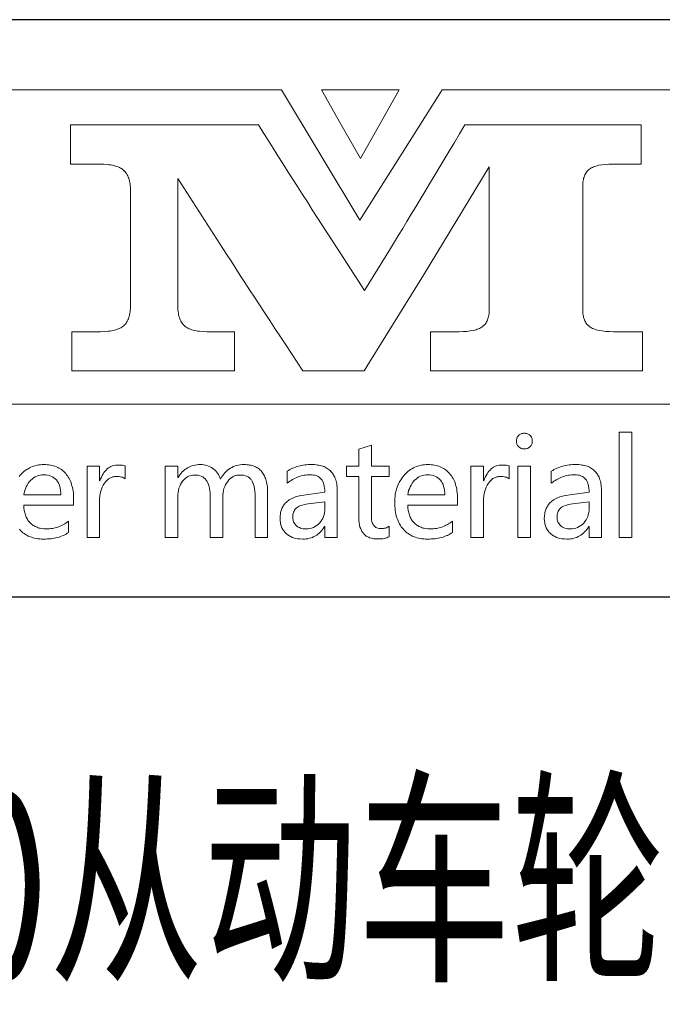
# Model space of a CAD drawing. Header units: millimetres. Extents: x -25 to 1025, y -25 to 718.
# Tile 5 of 8: x 902 to 944, y 49 to 112. Entities that reach past the tile are written whole.
import ezdxf
from ezdxf.enums import TextEntityAlignment as Align

# ---------------------------------------------------------------- set-up
doc = ezdxf.new("R2010")
doc.units = ezdxf.units.MM
doc.header["$LTSCALE"] = 25
for name, color, linetype in [('1轮廓实线层', 7, 'Continuous'), ('6文字层', 3, 'Continuous'), ('图层 1', 7, 'Continuous'), ('图框层', 7, 'Continuous')]:
    doc.layers.add(name, color=color, linetype=linetype)
doc.styles.add('PC_TEXTSTYLE', font='isocp.shx', dxfattribs={"width": 0.8, "bigfont": 'hzfs.shx'})

# ---------------------------------------------------------------- blocks, each defined once
blk = doc.blocks.new('PC_TITLE_BLOCK')
for p, q in [((-32.772, 42.051), (-32.772, 42.06)), ((-36.402, 41.069), (-36.402, 41.079)), ((-36.402, 41.069), (-36.393, 41.069)), ((-32.152, 41.069), (-32.145, 41.069))]:
    blk.add_line(p, q)
at = {"layer": '1轮廓实线层'}
for p, q in [((0, 45), (-180, 45)), ((-60, 30), (0, 30))]:
    blk.add_line(p, q, dxfattribs=at)
at = {"layer": '图层 1', "lineweight": 0}
for p, q in [((-49.444, 43.174), (-32.306, 43.174)), ((-32.306, 43.174), (-30.267, 39.792)), ((-30.257, 43.174), (-31.271, 43.174)), ((-31.271, 43.174), (-30.764, 42.281)), ((-30.267, 39.792), (-28.128, 43.174)), ((-29.245, 43.174), (-30.257, 43.174)), ((-29.75, 42.281), (-29.245, 43.174)), ((-28.128, 43.174), (-9.094, 43.174)), ((-37.79, 41.246), (-37.79, 42.263)), ((-37.79, 42.263), (-35.352, 42.263)), ((-35.352, 42.263), (-32.908, 42.263)), ((-32.908, 42.263), (-32.781, 42.065)), ((-30.764, 42.281), (-30.257, 41.389)), ((-30.257, 41.389), (-29.75, 42.281)), ((-27.677, 42.033), (-27.54, 42.263)), ((-27.54, 42.263), (-25.248, 42.263)), ((-25.248, 42.263), (-22.956, 42.263)), ((-22.956, 42.263), (-22.956, 41.246)), ((-32.781, 42.065), (-32.654, 41.864)), ((-27.814, 41.806), (-27.677, 42.033)), ((-32.654, 41.864), (-32.527, 41.664)), ((-27.946, 41.582), (-27.814, 41.806)), ((-32.527, 41.664), (-32.401, 41.463)), ((-28.078, 41.363), (-27.946, 41.582)), ((-37.034, 41.246), (-37.79, 41.246)), ((-36.929, 41.244), (-37.034, 41.246)), ((-36.831, 41.236), (-36.929, 41.244)), ((-36.784, 41.231), (-36.831, 41.236)), ((-36.741, 41.225), (-36.784, 41.231)), ((-36.699, 41.217), (-36.741, 41.225)), ((-36.659, 41.207), (-36.699, 41.217)), ((-32.401, 41.463), (-32.274, 41.262)), ((-32.274, 41.262), (-32.147, 41.062)), ((-30.257, 41.389), (-30.257, 41.389)), ((-28.208, 41.146), (-28.078, 41.363)), ((-24.063, 41.215), (-24.099, 41.204)), ((-23.983, 41.228), (-24.063, 41.215)), ((-23.893, 41.239), (-23.983, 41.228)), ((-23.799, 41.244), (-23.893, 41.239)), ((-23.695, 41.246), (-23.799, 41.244)), ((-22.956, 41.246), (-23.695, 41.246)), ((-36.62, 41.196), (-36.659, 41.207)), ((-36.586, 41.186), (-36.62, 41.196)), ((-36.551, 41.173), (-36.586, 41.186)), ((-36.52, 41.159), (-36.551, 41.173)), ((-36.49, 41.143), (-36.52, 41.159)), ((-36.461, 41.128), (-36.49, 41.143)), ((-36.438, 41.109), (-36.461, 41.128)), ((-36.414, 41.091), (-36.438, 41.109)), ((-36.393, 41.07), (-36.414, 41.091)), ((-36.372, 41.048), (-36.393, 41.07)), ((-36.353, 41.022), (-36.372, 41.048)), ((-36.335, 40.998), (-36.353, 41.022)), ((-36.319, 40.969), (-36.335, 40.998)), ((-36.303, 40.94), (-36.319, 40.969)), ((-32.147, 41.062), (-32.018, 40.861)), ((-26.909, 41.178), (-28.617, 38.358)), ((-28.335, 40.935), (-28.208, 41.146)), ((-26.909, 37.394), (-26.906, 41.178)), ((-26.906, 41.178), (-26.909, 41.178)), ((-24.421, 40.964), (-24.435, 40.938)), ((-24.408, 40.99), (-24.421, 40.964)), ((-24.395, 41.014), (-24.408, 40.99)), ((-24.379, 41.038), (-24.395, 41.014)), ((-24.361, 41.059), (-24.379, 41.038)), ((-24.342, 41.08), (-24.361, 41.059)), ((-24.324, 41.099), (-24.342, 41.08)), ((-24.303, 41.114), (-24.324, 41.099)), ((-24.279, 41.133), (-24.303, 41.114)), ((-24.255, 41.146), (-24.279, 41.133)), ((-24.226, 41.159), (-24.255, 41.146)), ((-24.197, 41.173), (-24.226, 41.159)), ((-24.168, 41.186), (-24.197, 41.173)), ((-24.134, 41.196), (-24.168, 41.186)), ((-24.099, 41.204), (-24.134, 41.196)), ((-36.29, 40.908), (-36.303, 40.94)), ((-36.277, 40.877), (-36.29, 40.908)), ((-36.266, 40.842), (-36.277, 40.877)), ((-36.258, 40.806), (-36.266, 40.842)), ((-36.25, 40.766), (-36.258, 40.806)), ((-36.245, 40.726), (-36.25, 40.766)), ((-36.24, 40.687), (-36.245, 40.726)), ((-35.001, 40.869), (-35.004, 40.869)), ((-35.004, 40.869), (-35.004, 37.587)), ((-33.832, 39.055), (-35.001, 40.869)), ((-32.018, 40.861), (-31.891, 40.66)), ((-28.58, 40.526), (-28.459, 40.729)), ((-28.459, 40.729), (-28.335, 40.935)), ((-24.474, 40.742), (-24.477, 40.705)), ((-24.477, 40.705), (-24.477, 40.666)), ((-24.472, 40.779), (-24.474, 40.742)), ((-24.466, 40.813), (-24.472, 40.779)), ((-24.461, 40.848), (-24.466, 40.813)), ((-24.453, 40.879), (-24.461, 40.848)), ((-24.443, 40.908), (-24.453, 40.879)), ((-24.435, 40.938), (-24.443, 40.908)), ((-36.234, 40.642), (-36.24, 40.687)), ((-36.234, 40.597), (-36.234, 40.642)), ((-36.232, 40.549), (-36.234, 40.597)), ((-36.232, 37.587), (-36.232, 40.549)), ((-31.891, 40.66), (-31.764, 40.46)), ((-31.764, 40.46), (-31.635, 40.262)), ((-28.699, 40.328), (-28.58, 40.526)), ((-24.477, 40.666), (-24.477, 37.471)), ((-31.635, 40.262), (-31.508, 40.061)), ((-28.818, 40.132), (-28.699, 40.328)), ((-31.508, 40.061), (-31.379, 39.86)), ((-29.045, 39.757), (-28.934, 39.942)), ((-28.934, 39.942), (-28.818, 40.132)), ((-31.379, 39.86), (-31.252, 39.662)), ((-29.156, 39.575), (-29.045, 39.757)), ((-31.252, 39.662), (-31.123, 39.462)), ((-31.123, 39.462), (-30.993, 39.264)), ((-29.264, 39.396), (-29.156, 39.575)), ((-30.993, 39.264), (-30.864, 39.063)), ((-29.475, 39.055), (-29.372, 39.224)), ((-29.372, 39.224), (-29.264, 39.396)), ((-33.721, 38.883), (-33.832, 39.055)), ((-30.864, 39.063), (-30.146, 37.957)), ((-30.151, 37.957), (-29.475, 39.055)), ((-33.61, 38.712), (-33.721, 38.883)), ((-33.494, 38.535), (-33.61, 38.712)), ((-33.378, 38.353), (-33.494, 38.535)), ((-33.256, 38.168), (-33.378, 38.353)), ((-33.135, 37.978), (-33.256, 38.168)), ((-28.617, 38.358), (-30.016, 36.1)), ((-33.008, 37.785), (-33.135, 37.978)), ((-30.146, 37.957), (-30.151, 37.957)), ((-32.878, 37.59), (-33.008, 37.785)), ((-36.25, 37.368), (-36.245, 37.41)), ((-36.245, 37.41), (-36.24, 37.45)), ((-36.24, 37.45), (-36.234, 37.494)), ((-36.234, 37.539), (-36.232, 37.587)), ((-36.234, 37.494), (-36.234, 37.539)), ((-35.004, 37.587), (-35.004, 37.539)), ((-35.004, 37.587), (-35.004, 37.587)), ((-35.004, 37.539), (-35.001, 37.494)), ((-35.001, 37.494), (-34.999, 37.452)), ((-34.999, 37.452), (-34.993, 37.41)), ((-34.993, 37.41), (-34.988, 37.37)), ((-34.988, 37.37), (-34.98, 37.331)), ((-32.746, 37.389), (-32.878, 37.59)), ((-32.614, 37.183), (-32.746, 37.389)), ((-26.911, 37.357), (-26.909, 37.394)), ((-24.477, 37.471), (-24.477, 37.431)), ((-24.477, 37.431), (-24.474, 37.394)), ((-24.474, 37.394), (-24.472, 37.357)), ((-36.348, 37.112), (-36.332, 37.138)), ((-36.332, 37.138), (-36.316, 37.167)), ((-36.316, 37.167), (-36.3, 37.196)), ((-36.3, 37.196), (-36.287, 37.228)), ((-36.287, 37.228), (-36.277, 37.26)), ((-36.277, 37.26), (-36.266, 37.294)), ((-36.266, 37.294), (-36.258, 37.331)), ((-36.258, 37.331), (-36.25, 37.368)), ((-34.98, 37.331), (-34.972, 37.294)), ((-34.972, 37.294), (-34.962, 37.26)), ((-34.962, 37.26), (-34.949, 37.228)), ((-34.949, 37.228), (-34.938, 37.196)), ((-34.938, 37.196), (-34.922, 37.167)), ((-34.922, 37.167), (-34.906, 37.138)), ((-34.906, 37.138), (-34.89, 37.112)), ((-32.477, 36.974), (-32.614, 37.183)), ((-27.006, 37.098), (-26.991, 37.12)), ((-26.991, 37.12), (-26.975, 37.146)), ((-26.975, 37.146), (-26.962, 37.172)), ((-26.962, 37.172), (-26.951, 37.199)), ((-26.951, 37.199), (-26.94, 37.228)), ((-26.94, 37.228), (-26.933, 37.257)), ((-26.933, 37.257), (-26.925, 37.289)), ((-26.925, 37.289), (-26.917, 37.323)), ((-26.917, 37.323), (-26.911, 37.357)), ((-24.472, 37.357), (-24.466, 37.323)), ((-24.466, 37.323), (-24.461, 37.289)), ((-24.461, 37.289), (-24.453, 37.257)), ((-24.453, 37.257), (-24.443, 37.228)), ((-24.443, 37.228), (-24.432, 37.199)), ((-24.432, 37.199), (-24.421, 37.172)), ((-24.421, 37.172), (-24.408, 37.146)), ((-24.408, 37.146), (-24.393, 37.122)), ((-24.393, 37.122), (-24.377, 37.098)), ((-37.755, 35.871), (-37.755, 36.89)), ((-37.755, 36.89), (-37.016, 36.89)), ((-37.016, 36.89), (-36.91, 36.893)), ((-36.91, 36.893), (-36.815, 36.9)), ((-36.815, 36.9), (-36.77, 36.906)), ((-36.77, 36.906), (-36.728, 36.911)), ((-36.728, 36.911), (-36.686, 36.919)), ((-36.686, 36.919), (-36.649, 36.929)), ((-36.649, 36.929), (-36.612, 36.94)), ((-36.612, 36.94), (-36.575, 36.951)), ((-36.575, 36.951), (-36.543, 36.964)), ((-36.543, 36.964), (-36.512, 36.977)), ((-36.512, 36.977), (-36.483, 36.993)), ((-36.483, 36.993), (-36.456, 37.009)), ((-36.456, 37.009), (-36.432, 37.027)), ((-36.432, 37.027), (-36.409, 37.046)), ((-36.409, 37.046), (-36.388, 37.067)), ((-36.388, 37.067), (-36.366, 37.088)), ((-36.366, 37.088), (-36.348, 37.112)), ((-34.89, 37.112), (-34.872, 37.088)), ((-34.872, 37.088), (-34.853, 37.067)), ((-34.853, 37.067), (-34.832, 37.046)), ((-34.832, 37.046), (-34.811, 37.027)), ((-34.811, 37.027), (-34.787, 37.009)), ((-34.787, 37.009), (-34.761, 36.993)), ((-34.761, 36.993), (-34.732, 36.977)), ((-34.732, 36.977), (-34.703, 36.964)), ((-34.703, 36.964), (-34.671, 36.951)), ((-34.671, 36.951), (-34.637, 36.94)), ((-34.637, 36.94), (-34.6, 36.929)), ((-34.6, 36.929), (-34.563, 36.919)), ((-34.563, 36.919), (-34.523, 36.911)), ((-34.523, 36.911), (-34.481, 36.906)), ((-34.481, 36.906), (-34.439, 36.9)), ((-34.439, 36.9), (-34.344, 36.893)), ((-34.344, 36.893), (-34.244, 36.89)), ((-34.244, 36.89), (-33.528, 36.89)), ((-33.528, 36.89), (-33.528, 35.871)), ((-32.337, 36.76), (-32.477, 36.974)), ((-28.43, 35.871), (-28.43, 36.89)), ((-28.43, 36.89), (-27.688, 36.89)), ((-27.688, 36.89), (-27.585, 36.893)), ((-27.585, 36.893), (-27.49, 36.898)), ((-27.49, 36.898), (-27.402, 36.908)), ((-27.402, 36.908), (-27.321, 36.922)), ((-27.321, 36.922), (-27.284, 36.929)), ((-27.284, 36.929), (-27.249, 36.94)), ((-27.249, 36.94), (-27.218, 36.951)), ((-27.218, 36.951), (-27.186, 36.964)), ((-27.186, 36.964), (-27.157, 36.974)), ((-27.157, 36.974), (-27.131, 36.99)), ((-27.131, 36.99), (-27.104, 37.003)), ((-27.104, 37.003), (-27.083, 37.019)), ((-27.083, 37.019), (-27.062, 37.038)), ((-27.062, 37.038), (-27.041, 37.056)), ((-27.041, 37.056), (-27.022, 37.077)), ((-27.022, 37.077), (-27.006, 37.098)), ((-24.377, 37.098), (-24.358, 37.077)), ((-24.358, 37.077), (-24.34, 37.056)), ((-24.34, 37.056), (-24.319, 37.038)), ((-24.319, 37.038), (-24.297, 37.019)), ((-24.297, 37.019), (-24.274, 37.003)), ((-24.274, 37.003), (-24.247, 36.99)), ((-24.247, 36.99), (-24.221, 36.974)), ((-24.221, 36.974), (-24.192, 36.964)), ((-24.192, 36.964), (-24.16, 36.951)), ((-24.16, 36.951), (-24.126, 36.94)), ((-24.126, 36.94), (-24.089, 36.929)), ((-24.089, 36.929), (-24.052, 36.922)), ((-24.052, 36.922), (-23.97, 36.908)), ((-23.97, 36.908), (-23.88, 36.898)), ((-23.88, 36.898), (-23.782, 36.893)), ((-23.782, 36.893), (-23.677, 36.89)), ((-23.677, 36.89), (-22.922, 36.89)), ((-22.922, 36.89), (-22.922, 35.871)), ((-32.195, 36.544), (-32.337, 36.76)), ((-32.049, 36.325), (-32.195, 36.544)), ((-31.902, 36.1), (-32.049, 36.325)), ((-31.751, 35.871), (-31.902, 36.1)), ((-30.016, 36.1), (-30.159, 35.871)), ((-35.64, 35.871), (-37.755, 35.871)), ((-33.528, 35.871), (-35.64, 35.871)), ((-30.956, 35.871), (-31.751, 35.871)), ((-30.159, 35.871), (-30.956, 35.871)), ((-25.673, 35.871), (-28.43, 35.871)), ((-22.922, 35.871), (-25.673, 35.871)), ((-9.094, 35.002), (-49.444, 35.002))]:
    blk.add_line(p, q, dxfattribs=at)
for points in [[(-26.201, 34.046), (-26.201, 34.067), (-26.198, 34.086), (-26.193, 34.107), (-26.188, 34.125), (-26.18, 34.144), (-26.17, 34.16), (-26.156, 34.176), (-26.143, 34.191), (-26.127, 34.205), (-26.111, 34.218), (-26.096, 34.228), (-26.077, 34.236), (-26.059, 34.242), (-26.038, 34.247), (-26.016, 34.25), (-25.995, 34.25), (-25.974, 34.25), (-25.953, 34.247), (-25.934, 34.242), (-25.913, 34.236), (-25.897, 34.228), (-25.879, 34.218), (-25.863, 34.205), (-25.847, 34.191), (-25.831, 34.178), (-25.821, 34.16), (-25.81, 34.144), (-25.8, 34.125), (-25.795, 34.107), (-25.789, 34.089), (-25.787, 34.067), (-25.787, 34.046), (-25.787, 34.023), (-25.789, 34.004), (-25.795, 33.983), (-25.8, 33.964), (-25.81, 33.948), (-25.821, 33.93), (-25.831, 33.914), (-25.847, 33.901), (-25.863, 33.885), (-25.879, 33.875), (-25.897, 33.864), (-25.913, 33.856), (-25.934, 33.851), (-25.953, 33.846), (-25.974, 33.843), (-25.995, 33.843), (-26.019, 33.843), (-26.04, 33.846), (-26.059, 33.851), (-26.077, 33.856), (-26.096, 33.864), (-26.111, 33.875), (-26.127, 33.885), (-26.143, 33.901), (-26.156, 33.914), (-26.17, 33.93), (-26.18, 33.948), (-26.188, 33.964), (-26.193, 33.983), (-26.198, 34.004), (-26.201, 34.023), (-26.201, 34.046), (-26.201, 34.046)], [(-23.532, 31.541), (-23.532, 34.281), (-23.204, 34.281), (-23.204, 31.541), (-23.532, 31.541), (-23.532, 31.541)], [(-29.512, 31.559), (-29.541, 31.546), (-29.57, 31.533), (-29.602, 31.525), (-29.639, 31.517), (-29.676, 31.509), (-29.715, 31.503), (-29.758, 31.501), (-29.8, 31.501), (-29.861, 31.503), (-29.919, 31.509), (-29.969, 31.52), (-30.019, 31.535), (-30.04, 31.546), (-30.064, 31.554), (-30.085, 31.567), (-30.103, 31.578), (-30.122, 31.591), (-30.14, 31.607), (-30.159, 31.622), (-30.175, 31.638), (-30.188, 31.657), (-30.204, 31.675), (-30.217, 31.696), (-30.228, 31.718), (-30.249, 31.762), (-30.267, 31.81), (-30.28, 31.865), (-30.291, 31.923), (-30.296, 31.984), (-30.299, 32.053), (-30.299, 33.122), (-30.616, 33.122), (-30.616, 33.391), (-30.299, 33.391), (-30.299, 33.838), (-29.971, 33.941), (-29.971, 33.391), (-29.512, 33.391), (-29.512, 33.122), (-29.971, 33.122), (-29.971, 32.111), (-29.971, 32.066), (-29.969, 32.026), (-29.964, 31.987), (-29.956, 31.952), (-29.948, 31.923), (-29.937, 31.894), (-29.924, 31.871), (-29.911, 31.85), (-29.892, 31.831), (-29.874, 31.815), (-29.853, 31.802), (-29.829, 31.789), (-29.8, 31.781), (-29.771, 31.776), (-29.739, 31.77), (-29.705, 31.77), (-29.678, 31.77), (-29.652, 31.773), (-29.626, 31.778), (-29.602, 31.786), (-29.578, 31.794), (-29.554, 31.805), (-29.533, 31.818), (-29.512, 31.831), (-29.512, 31.559), (-29.512, 31.559)], [(-37.713, 32.383), (-39.007, 32.383), (-39.004, 32.312), (-38.994, 32.243), (-38.988, 32.211), (-38.98, 32.18), (-38.972, 32.151), (-38.962, 32.121), (-38.951, 32.092), (-38.941, 32.066), (-38.928, 32.04), (-38.912, 32.013), (-38.898, 31.989), (-38.883, 31.968), (-38.864, 31.944), (-38.846, 31.926), (-38.825, 31.905), (-38.803, 31.886), (-38.782, 31.871), (-38.761, 31.855), (-38.737, 31.839), (-38.711, 31.826), (-38.687, 31.815), (-38.661, 31.805), (-38.632, 31.794), (-38.605, 31.786), (-38.576, 31.781), (-38.545, 31.773), (-38.481, 31.768), (-38.415, 31.765), (-38.376, 31.765), (-38.339, 31.768), (-38.299, 31.77), (-38.262, 31.776), (-38.225, 31.784), (-38.188, 31.791), (-38.154, 31.802), (-38.117, 31.812), (-38.083, 31.826), (-38.046, 31.842), (-38.011, 31.857), (-37.977, 31.876), (-37.943, 31.894), (-37.911, 31.916), (-37.877, 31.939), (-37.845, 31.963), (-37.845, 31.67), (-37.877, 31.649), (-37.908, 31.63), (-37.943, 31.612), (-37.977, 31.593), (-38.011, 31.58), (-38.051, 31.564), (-38.088, 31.551), (-38.127, 31.541), (-38.17, 31.53), (-38.212, 31.522), (-38.254, 31.514), (-38.299, 31.509), (-38.347, 31.503), (-38.394, 31.501), (-38.442, 31.498), (-38.492, 31.498), (-38.542, 31.498), (-38.59, 31.501), (-38.637, 31.506), (-38.682, 31.514), (-38.727, 31.522), (-38.769, 31.533), (-38.809, 31.546), (-38.848, 31.562), (-38.888, 31.578), (-38.925, 31.596), (-38.962, 31.617), (-38.996, 31.641), (-39.028, 31.665), (-39.06, 31.691), (-39.091, 31.72), (-39.118, 31.752)], [(-39.128, 33.125), (-39.097, 33.159), (-39.065, 33.193), (-39.033, 33.225), (-39.001, 33.254), (-38.967, 33.281), (-38.93, 33.304), (-38.896, 33.328), (-38.859, 33.349), (-38.819, 33.368), (-38.782, 33.384), (-38.743, 33.397), (-38.7, 33.407), (-38.658, 33.418), (-38.616, 33.426), (-38.574, 33.431), (-38.529, 33.434), (-38.484, 33.436), (-38.439, 33.434), (-38.394, 33.431), (-38.352, 33.426), (-38.312, 33.42), (-38.273, 33.413), (-38.233, 33.402), (-38.196, 33.391), (-38.159, 33.378), (-38.125, 33.362), (-38.091, 33.344), (-38.059, 33.325), (-38.027, 33.304), (-37.998, 33.281), (-37.969, 33.257), (-37.943, 33.23), (-37.916, 33.201), (-37.892, 33.172), (-37.869, 33.141), (-37.848, 33.109), (-37.826, 33.075), (-37.808, 33.038), (-37.792, 33.001), (-37.776, 32.961), (-37.763, 32.921), (-37.753, 32.879), (-37.742, 32.837), (-37.731, 32.792), (-37.726, 32.747), (-37.718, 32.7), (-37.716, 32.652), (-37.713, 32.599), (-37.713, 32.549), (-37.713, 32.383), (-37.713, 32.383)], [(-36.372, 33.067), (-36.393, 33.08), (-36.417, 33.093), (-36.44, 33.104), (-36.469, 33.112), (-36.498, 33.117), (-36.527, 33.122), (-36.562, 33.125), (-36.596, 33.125), (-36.62, 33.125), (-36.644, 33.122), (-36.665, 33.119), (-36.689, 33.114), (-36.71, 33.109), (-36.731, 33.101), (-36.752, 33.09), (-36.77, 33.082), (-36.789, 33.069), (-36.81, 33.056), (-36.828, 33.04), (-36.844, 33.024), (-36.879, 32.99), (-36.91, 32.948), (-36.939, 32.9), (-36.966, 32.85), (-36.987, 32.797), (-37.005, 32.742), (-37.019, 32.681), (-37.026, 32.618), (-37.034, 32.549), (-37.034, 32.478), (-37.034, 31.541), (-37.362, 31.541), (-37.362, 33.391), (-37.034, 33.391), (-37.034, 33.016), (-37.029, 33.016), (-37.011, 33.064), (-36.99, 33.112), (-36.968, 33.154), (-36.945, 33.193), (-36.921, 33.23), (-36.894, 33.265), (-36.865, 33.294), (-36.836, 33.323), (-36.805, 33.347), (-36.773, 33.368), (-36.739, 33.384), (-36.702, 33.399), (-36.665, 33.41), (-36.625, 33.418), (-36.586, 33.423), (-36.543, 33.423), (-36.49, 33.423), (-36.443, 33.418), (-36.403, 33.41), (-36.372, 33.399), (-36.372, 33.067), (-36.372, 33.067)], [(-32.667, 31.541), (-32.995, 31.541), (-32.995, 32.605), (-32.995, 32.676), (-33, 32.745), (-33.008, 32.805), (-33.018, 32.863), (-33.032, 32.914), (-33.048, 32.958), (-33.066, 33.001), (-33.09, 33.035), (-33.1, 33.051), (-33.114, 33.064), (-33.127, 33.08), (-33.143, 33.09), (-33.177, 33.114), (-33.211, 33.133), (-33.253, 33.146), (-33.296, 33.156), (-33.346, 33.162), (-33.396, 33.164), (-33.42, 33.164), (-33.441, 33.162), (-33.462, 33.159), (-33.483, 33.154), (-33.504, 33.148), (-33.525, 33.141), (-33.544, 33.133), (-33.565, 33.122), (-33.602, 33.098), (-33.639, 33.069), (-33.673, 33.035), (-33.705, 32.995), (-33.737, 32.953), (-33.763, 32.908), (-33.784, 32.861), (-33.803, 32.811), (-33.816, 32.76), (-33.826, 32.708), (-33.832, 32.652), (-33.834, 32.597), (-33.834, 31.541), (-34.162, 31.541), (-34.162, 32.636), (-34.164, 32.702), (-34.17, 32.76), (-34.178, 32.816), (-34.188, 32.869), (-34.201, 32.916), (-34.22, 32.958), (-34.241, 32.998), (-34.265, 33.032), (-34.291, 33.064), (-34.323, 33.09), (-34.354, 33.114), (-34.391, 33.133), (-34.431, 33.146), (-34.473, 33.156), (-34.521, 33.162), (-34.568, 33.164), (-34.616, 33.162), (-34.658, 33.154), (-34.7, 33.143), (-34.74, 33.125), (-34.78, 33.101), (-34.814, 33.075), (-34.848, 33.04), (-34.88, 33.003), (-34.909, 32.964), (-34.933, 32.919), (-34.954, 32.871), (-34.972, 32.821), (-34.985, 32.768), (-34.996, 32.713), (-35.001, 32.655), (-35.004, 32.594), (-35.004, 31.541), (-35.331, 31.541), (-35.331, 33.391), (-35.004, 33.391), (-35.004, 33.098), (-34.996, 33.098), (-34.97, 33.141), (-34.943, 33.178), (-34.917, 33.214), (-34.885, 33.246), (-34.856, 33.275), (-34.822, 33.304), (-34.787, 33.328), (-34.753, 33.352), (-34.716, 33.37), (-34.679, 33.389), (-34.64, 33.402), (-34.597, 33.415), (-34.555, 33.423), (-34.51, 33.431), (-34.465, 33.434), (-34.418, 33.436), (-34.373, 33.434), (-34.328, 33.428), (-34.286, 33.42), (-34.244, 33.41), (-34.204, 33.397), (-34.164, 33.378), (-34.127, 33.357), (-34.09, 33.333), (-34.056, 33.307), (-34.024, 33.278), (-33.995, 33.246), (-33.969, 33.214), (-33.948, 33.178), (-33.927, 33.141), (-33.908, 33.098), (-33.892, 33.056), (-33.866, 33.104), (-33.84, 33.146), (-33.808, 33.186), (-33.779, 33.222), (-33.745, 33.257), (-33.71, 33.288), (-33.673, 33.315), (-33.636, 33.341), (-33.597, 33.362), (-33.557, 33.384), (-33.515, 33.399), (-33.47, 33.413), (-33.425, 33.423), (-33.378, 33.428), (-33.327, 33.434), (-33.277, 33.436), (-33.24, 33.434), (-33.203, 33.431), (-33.169, 33.428), (-33.135, 33.423), (-33.103, 33.418), (-33.069, 33.41), (-33.04, 33.399), (-33.011, 33.389), (-32.982, 33.376), (-32.955, 33.362), (-32.929, 33.347), (-32.905, 33.331), (-32.881, 33.312), (-32.86, 33.291), (-32.839, 33.27), (-32.82, 33.246), (-32.802, 33.222), (-32.783, 33.196), (-32.768, 33.17), (-32.752, 33.141), (-32.739, 33.112), (-32.725, 33.08), (-32.715, 33.046), (-32.704, 33.011), (-32.696, 32.977), (-32.688, 32.937), (-32.68, 32.9), (-32.675, 32.858), (-32.67, 32.774), (-32.667, 32.681), (-32.667, 31.541), (-32.667, 31.541)], [(-32.163, 33.265), (-32.129, 33.283), (-32.094, 33.304), (-32.057, 33.323), (-32.02, 33.339), (-31.983, 33.354), (-31.944, 33.368), (-31.907, 33.381), (-31.867, 33.391), (-31.825, 33.402), (-31.785, 33.41), (-31.743, 33.418), (-31.701, 33.426), (-31.659, 33.428), (-31.614, 33.434), (-31.572, 33.434), (-31.527, 33.436), (-31.484, 33.434), (-31.445, 33.434), (-31.405, 33.428), (-31.368, 33.423), (-31.334, 33.418), (-31.3, 33.41), (-31.265, 33.402), (-31.234, 33.391), (-31.202, 33.381), (-31.173, 33.368), (-31.144, 33.352), (-31.117, 33.336), (-31.094, 33.32), (-31.067, 33.302), (-31.046, 33.281), (-31.025, 33.259), (-31.004, 33.238), (-30.985, 33.212), (-30.967, 33.188), (-30.951, 33.162), (-30.935, 33.133), (-30.922, 33.104), (-30.909, 33.072), (-30.898, 33.04), (-30.888, 33.006), (-30.88, 32.972), (-30.872, 32.935), (-30.867, 32.898), (-30.861, 32.858), (-30.859, 32.818), (-30.856, 32.776), (-30.856, 32.734), (-30.856, 31.541), (-31.181, 31.541), (-31.181, 31.828), (-31.189, 31.828), (-31.215, 31.786), (-31.242, 31.749), (-31.268, 31.715), (-31.297, 31.683), (-31.329, 31.654), (-31.36, 31.625), (-31.392, 31.601), (-31.426, 31.58), (-31.463, 31.562), (-31.5, 31.543), (-31.54, 31.53), (-31.579, 31.52), (-31.622, 31.509), (-31.667, 31.503), (-31.711, 31.498), (-31.756, 31.498), (-31.822, 31.501), (-31.886, 31.506), (-31.944, 31.517), (-31.999, 31.533), (-32.026, 31.543), (-32.049, 31.554), (-32.076, 31.567), (-32.1, 31.58), (-32.121, 31.593), (-32.144, 31.609), (-32.166, 31.625), (-32.184, 31.644), (-32.205, 31.662), (-32.224, 31.68), (-32.24, 31.702), (-32.255, 31.723), (-32.269, 31.744), (-32.282, 31.768), (-32.295, 31.789), (-32.306, 31.815), (-32.313, 31.839), (-32.321, 31.865), (-32.329, 31.892), (-32.335, 31.918), (-32.343, 31.976), (-32.345, 32.037), (-32.343, 32.1), (-32.335, 32.158), (-32.329, 32.187), (-32.324, 32.217), (-32.316, 32.243), (-32.306, 32.269), (-32.295, 32.293), (-32.284, 32.319), (-32.271, 32.343), (-32.258, 32.364), (-32.242, 32.385), (-32.226, 32.407), (-32.211, 32.428), (-32.189, 32.446), (-32.171, 32.465), (-32.15, 32.483), (-32.129, 32.499), (-32.105, 32.515), (-32.055, 32.544), (-31.999, 32.57), (-31.939, 32.594), (-31.873, 32.613), (-31.804, 32.628), (-31.73, 32.642), (-31.181, 32.718), (-31.183, 32.774), (-31.186, 32.824), (-31.194, 32.871), (-31.205, 32.916), (-31.218, 32.956), (-31.234, 32.995), (-31.252, 33.027), (-31.276, 33.059), (-31.3, 33.085), (-31.329, 33.106), (-31.358, 33.127), (-31.392, 33.143), (-31.429, 33.156), (-31.469, 33.164), (-31.511, 33.17), (-31.556, 33.172), (-31.598, 33.17), (-31.638, 33.167), (-31.68, 33.164), (-31.719, 33.156), (-31.759, 33.148), (-31.799, 33.141), (-31.836, 33.127), (-31.875, 33.114), (-31.912, 33.101), (-31.949, 33.082), (-31.986, 33.064), (-32.023, 33.046), (-32.057, 33.024), (-32.094, 33.001), (-32.129, 32.974), (-32.163, 32.948), (-32.163, 33.265), (-32.163, 33.265)], [(-27.732, 32.383), (-29.026, 32.383), (-29.024, 32.312), (-29.013, 32.243), (-29.008, 32.211), (-29, 32.18), (-28.992, 32.151), (-28.981, 32.121), (-28.971, 32.092), (-28.96, 32.066), (-28.947, 32.04), (-28.934, 32.013), (-28.918, 31.989), (-28.902, 31.968), (-28.884, 31.944), (-28.865, 31.926), (-28.844, 31.905), (-28.826, 31.886), (-28.802, 31.871), (-28.781, 31.855), (-28.757, 31.839), (-28.733, 31.826), (-28.707, 31.815), (-28.68, 31.805), (-28.654, 31.794), (-28.625, 31.786), (-28.596, 31.781), (-28.564, 31.773), (-28.501, 31.768), (-28.435, 31.765), (-28.395, 31.765), (-28.358, 31.768), (-28.321, 31.77), (-28.282, 31.776), (-28.245, 31.784), (-28.208, 31.791), (-28.173, 31.802), (-28.136, 31.812), (-28.102, 31.826), (-28.065, 31.842), (-28.031, 31.857), (-27.996, 31.876), (-27.962, 31.894), (-27.93, 31.916), (-27.896, 31.939), (-27.864, 31.963), (-27.864, 31.67), (-27.896, 31.649), (-27.928, 31.63), (-27.962, 31.612), (-27.996, 31.593), (-28.034, 31.58), (-28.07, 31.564), (-28.107, 31.551), (-28.147, 31.541), (-28.189, 31.53), (-28.232, 31.522), (-28.276, 31.514), (-28.321, 31.509), (-28.366, 31.503), (-28.414, 31.501), (-28.461, 31.498), (-28.511, 31.498), (-28.562, 31.498), (-28.609, 31.501), (-28.657, 31.506), (-28.701, 31.514), (-28.746, 31.522), (-28.789, 31.533), (-28.831, 31.546), (-28.87, 31.562), (-28.908, 31.578), (-28.944, 31.596), (-28.981, 31.617), (-29.016, 31.641), (-29.047, 31.665), (-29.079, 31.691), (-29.111, 31.72), (-29.14, 31.752), (-29.166, 31.784), (-29.193, 31.818), (-29.216, 31.855), (-29.238, 31.892), (-29.259, 31.931), (-29.277, 31.971), (-29.293, 32.013), (-29.309, 32.055), (-29.322, 32.1), (-29.333, 32.148), (-29.34, 32.195), (-29.348, 32.246), (-29.356, 32.296), (-29.359, 32.348), (-29.362, 32.401), (-29.364, 32.457), (-29.362, 32.51), (-29.359, 32.562), (-29.354, 32.613), (-29.348, 32.663), (-29.34, 32.71), (-29.33, 32.755), (-29.317, 32.803), (-29.301, 32.845), (-29.285, 32.89), (-29.267, 32.932), (-29.248, 32.972), (-29.224, 33.011), (-29.2, 33.051), (-29.174, 33.088), (-29.148, 33.125), (-29.116, 33.159), (-29.084, 33.193), (-29.053, 33.225), (-29.021, 33.254), (-28.987, 33.281), (-28.95, 33.304), (-28.915, 33.328), (-28.878, 33.349), (-28.842, 33.368), (-28.802, 33.384), (-28.762, 33.397), (-28.72, 33.407), (-28.68, 33.418), (-28.635, 33.426), (-28.593, 33.431), (-28.548, 33.434), (-28.503, 33.436), (-28.459, 33.434), (-28.414, 33.431), (-28.371, 33.426), (-28.332, 33.42), (-28.292, 33.413), (-28.253, 33.402), (-28.216, 33.391), (-28.179, 33.378), (-28.144, 33.362), (-28.113, 33.344), (-28.078, 33.325), (-28.049, 33.304), (-28.018, 33.281), (-27.989, 33.257), (-27.962, 33.23), (-27.936, 33.201), (-27.912, 33.172), (-27.888, 33.141), (-27.867, 33.109), (-27.846, 33.075), (-27.828, 33.038), (-27.812, 33.001), (-27.796, 32.961), (-27.783, 32.921), (-27.772, 32.879), (-27.762, 32.837), (-27.751, 32.792), (-27.746, 32.747), (-27.74, 32.7), (-27.735, 32.652), (-27.732, 32.599), (-27.732, 32.549), (-27.732, 32.383), (-27.732, 32.383)], [(-26.391, 33.067), (-26.412, 33.08), (-26.436, 33.093), (-26.46, 33.104), (-26.489, 33.112), (-26.518, 33.117), (-26.55, 33.122), (-26.581, 33.125), (-26.616, 33.125), (-26.639, 33.125), (-26.663, 33.122), (-26.684, 33.119), (-26.708, 33.114), (-26.729, 33.109), (-26.75, 33.101), (-26.771, 33.09), (-26.79, 33.082), (-26.811, 33.069), (-26.83, 33.056), (-26.848, 33.04), (-26.864, 33.024), (-26.898, 32.99), (-26.93, 32.948), (-26.959, 32.9), (-26.985, 32.85), (-27.006, 32.797), (-27.025, 32.742), (-27.038, 32.681), (-27.046, 32.618), (-27.054, 32.549), (-27.054, 32.478), (-27.054, 31.541), (-27.384, 31.541), (-27.384, 33.391), (-27.054, 33.391), (-27.054, 33.016), (-27.049, 33.016), (-27.03, 33.064), (-27.009, 33.112), (-26.988, 33.154), (-26.964, 33.193), (-26.94, 33.23), (-26.914, 33.265), (-26.885, 33.294), (-26.856, 33.323), (-26.824, 33.347), (-26.792, 33.368), (-26.758, 33.384), (-26.724, 33.399), (-26.684, 33.41), (-26.647, 33.418), (-26.605, 33.423), (-26.563, 33.423), (-26.51, 33.423), (-26.462, 33.418), (-26.423, 33.41), (-26.391, 33.399), (-26.391, 33.067), (-26.391, 33.067)], [(-26.164, 31.541), (-26.164, 33.391), (-25.837, 33.391), (-25.837, 31.541), (-26.164, 31.541), (-26.164, 31.541)], [(-25.293, 33.265), (-25.258, 33.283), (-25.224, 33.304), (-25.187, 33.323), (-25.15, 33.339), (-25.113, 33.354), (-25.074, 33.368), (-25.037, 33.381), (-24.997, 33.391), (-24.958, 33.402), (-24.915, 33.41), (-24.873, 33.418), (-24.831, 33.426), (-24.789, 33.428), (-24.746, 33.434), (-24.701, 33.434), (-24.657, 33.436), (-24.614, 33.434), (-24.575, 33.434), (-24.538, 33.428), (-24.501, 33.423), (-24.464, 33.418), (-24.429, 33.41), (-24.395, 33.402), (-24.363, 33.391), (-24.332, 33.381), (-24.303, 33.368), (-24.276, 33.352), (-24.247, 33.336), (-24.223, 33.32), (-24.2, 33.302), (-24.176, 33.281), (-24.155, 33.259), (-24.134, 33.238), (-24.115, 33.212), (-24.097, 33.188), (-24.081, 33.162), (-24.065, 33.133), (-24.052, 33.104), (-24.039, 33.072), (-24.028, 33.04), (-24.018, 33.006), (-24.01, 32.972), (-24.004, 32.935), (-23.997, 32.898), (-23.994, 32.858), (-23.989, 32.818), (-23.989, 32.776), (-23.986, 32.734), (-23.986, 31.541), (-24.311, 31.541), (-24.311, 31.828), (-24.319, 31.828), (-24.345, 31.786), (-24.371, 31.749), (-24.398, 31.715), (-24.427, 31.683), (-24.459, 31.654), (-24.49, 31.625), (-24.525, 31.601), (-24.559, 31.58), (-24.593, 31.562), (-24.633, 31.543), (-24.67, 31.53), (-24.712, 31.52), (-24.754, 31.509), (-24.796, 31.503), (-24.841, 31.498), (-24.886, 31.498), (-24.952, 31.501), (-25.016, 31.506), (-25.074, 31.517), (-25.129, 31.533), (-25.156, 31.543), (-25.182, 31.554), (-25.206, 31.567), (-25.229, 31.58), (-25.253, 31.593), (-25.274, 31.609), (-25.295, 31.625), (-25.317, 31.644), (-25.335, 31.662), (-25.354, 31.68), (-25.369, 31.702), (-25.385, 31.723), (-25.399, 31.744), (-25.412, 31.768), (-25.425, 31.789), (-25.435, 31.815), (-25.443, 31.839), (-25.454, 31.865), (-25.459, 31.892), (-25.465, 31.918), (-25.472, 31.976), (-25.475, 32.037), (-25.472, 32.1), (-25.465, 32.158), (-25.459, 32.187), (-25.454, 32.217), (-25.446, 32.243), (-25.435, 32.269), (-25.427, 32.293), (-25.414, 32.319), (-25.401, 32.343), (-25.388, 32.364), (-25.375, 32.385), (-25.356, 32.407), (-25.34, 32.428), (-25.322, 32.446), (-25.301, 32.465), (-25.28, 32.483), (-25.258, 32.499), (-25.235, 32.515), (-25.185, 32.544), (-25.129, 32.57), (-25.068, 32.594), (-25.005, 32.613), (-24.934, 32.628), (-24.86, 32.642), (-24.311, 32.718), (-24.313, 32.774), (-24.316, 32.824), (-24.324, 32.871), (-24.334, 32.916), (-24.348, 32.956), (-24.363, 32.995), (-24.382, 33.027), (-24.406, 33.059), (-24.429, 33.085), (-24.459, 33.106), (-24.487, 33.127), (-24.522, 33.143), (-24.559, 33.156), (-24.598, 33.164), (-24.641, 33.17), (-24.685, 33.172), (-24.728, 33.17), (-24.77, 33.167), (-24.81, 33.164), (-24.849, 33.156), (-24.889, 33.148), (-24.928, 33.141), (-24.965, 33.127), (-25.005, 33.114), (-25.042, 33.101), (-25.079, 33.082), (-25.116, 33.064), (-25.153, 33.046), (-25.19, 33.024), (-25.224, 33.001), (-25.258, 32.974), (-25.293, 32.948), (-25.293, 33.265), (-25.293, 33.265)], [(-38.04, 32.647), (-38.043, 32.708), (-38.048, 32.763), (-38.059, 32.818), (-38.069, 32.869), (-38.088, 32.916), (-38.106, 32.958), (-38.133, 32.998), (-38.159, 33.035), (-38.191, 33.067), (-38.223, 33.093), (-38.259, 33.117), (-38.299, 33.138), (-38.344, 33.151), (-38.389, 33.162), (-38.436, 33.17), (-38.489, 33.172), (-38.537, 33.17), (-38.584, 33.162), (-38.629, 33.151), (-38.671, 33.135), (-38.714, 33.114), (-38.753, 33.09), (-38.79, 33.059), (-38.827, 33.027), (-38.862, 32.987), (-38.893, 32.948), (-38.92, 32.903), (-38.943, 32.858), (-38.964, 32.808), (-38.983, 32.758), (-38.996, 32.702), (-39.007, 32.647), (-38.04, 32.647), (-38.04, 32.647)], [(-28.06, 32.647), (-28.062, 32.708), (-28.068, 32.763), (-28.078, 32.818), (-28.092, 32.869), (-28.107, 32.916), (-28.128, 32.958), (-28.152, 32.998), (-28.179, 33.035), (-28.21, 33.067), (-28.245, 33.093), (-28.279, 33.117), (-28.319, 33.138), (-28.364, 33.151), (-28.408, 33.162), (-28.456, 33.17), (-28.509, 33.172), (-28.556, 33.17), (-28.604, 33.162), (-28.649, 33.151), (-28.691, 33.135), (-28.733, 33.114), (-28.773, 33.09), (-28.81, 33.059), (-28.847, 33.027), (-28.881, 32.987), (-28.913, 32.948), (-28.939, 32.903), (-28.963, 32.858), (-28.984, 32.808), (-29.002, 32.758), (-29.016, 32.702), (-29.026, 32.647), (-28.06, 32.647), (-28.06, 32.647)], [(-31.614, 32.412), (-31.669, 32.404), (-31.719, 32.393), (-31.764, 32.38), (-31.807, 32.367), (-31.844, 32.354), (-31.875, 32.335), (-31.904, 32.317), (-31.928, 32.298), (-31.949, 32.275), (-31.965, 32.251), (-31.981, 32.224), (-31.994, 32.198), (-32.002, 32.166), (-32.01, 32.135), (-32.012, 32.1), (-32.015, 32.063), (-32.012, 32.032), (-32.007, 32), (-32.002, 31.971), (-31.991, 31.942), (-31.978, 31.918), (-31.962, 31.892), (-31.944, 31.868), (-31.92, 31.847), (-31.896, 31.828), (-31.87, 31.81), (-31.841, 31.797), (-31.812, 31.784), (-31.78, 31.776), (-31.746, 31.768), (-31.711, 31.765), (-31.672, 31.765), (-31.622, 31.765), (-31.572, 31.773), (-31.524, 31.786), (-31.479, 31.802), (-31.434, 31.823), (-31.395, 31.85), (-31.355, 31.878), (-31.321, 31.913), (-31.286, 31.952), (-31.26, 31.995), (-31.236, 32.037), (-31.215, 32.085), (-31.199, 32.132), (-31.189, 32.185), (-31.183, 32.238), (-31.181, 32.293), (-31.181, 32.47), (-31.614, 32.412), (-31.614, 32.412)], [(-24.744, 32.412), (-24.799, 32.404), (-24.849, 32.393), (-24.897, 32.38), (-24.936, 32.367), (-24.973, 32.354), (-25.008, 32.335), (-25.034, 32.317), (-25.058, 32.298), (-25.079, 32.275), (-25.097, 32.251), (-25.111, 32.224), (-25.124, 32.198), (-25.132, 32.166), (-25.14, 32.135), (-25.142, 32.1), (-25.145, 32.063), (-25.142, 32.032), (-25.14, 32), (-25.132, 31.971), (-25.121, 31.942), (-25.108, 31.918), (-25.092, 31.892), (-25.074, 31.868), (-25.05, 31.847), (-25.026, 31.828), (-25, 31.81), (-24.973, 31.797), (-24.942, 31.784), (-24.91, 31.776), (-24.876, 31.768), (-24.841, 31.765), (-24.804, 31.765), (-24.752, 31.765), (-24.701, 31.773), (-24.654, 31.786), (-24.609, 31.802), (-24.567, 31.823), (-24.525, 31.85), (-24.487, 31.878), (-24.451, 31.913), (-24.419, 31.952), (-24.39, 31.995), (-24.366, 32.037), (-24.345, 32.085), (-24.332, 32.132), (-24.321, 32.185), (-24.313, 32.238), (-24.311, 32.293), (-24.311, 32.47), (-24.744, 32.412), (-24.744, 32.412)]]:
    blk.add_lwpolyline(points, dxfattribs=at)
at = {"layer": '6文字层', "style": 'PC_TEXTSTYLE', "flags": 8}
for tag, height, width, p, p2 in [('产品名称或材料标记', 7, 0.600652, (-113.463, 28.635), (-66.422, 28.635)), ('图样名称', 5, 2.004495, (-54.785, 19.978), (-5.268, 19.978)), ('标准化', 3.5, 1.023147, (-133.835, 15.372), (-120.752, 15.372)), ('重量', 3.5, 1.408247, (-88.457, 7.542), (-76.549, 7.542)), ('比例', 3.5, 1.385287, (-73.354, 7.542), (-61.929, 7.542)), ('图样代号', 5, 2.006536, (-54.785, 5.63), (-5.516, 5.63)), ('审核', 3.5, 1.579393, (-163.989, 5.367), (-150.634, 5.367)), ('工艺', 3.5, 1.621807, (-164.21, 0.371), (-150.891, 0.371)), ('共几页', 3.5, 0.557144, (-108.073, 0.625), (-101.045, 0.625)), ('日期', 3.5, 1.560088, (-133.835, 0.371), (-120.752, 0.371))]:
    blk.add_attdef(tag, text='', height=height, dxfattribs=dict(at, width=width)).set_placement(p, p2, align=Align.FIT)
at = {"layer": '6文字层', "style": 'PC_TEXTSTYLE', "width": 9.905045, "flags": 8}
blk.add_attdef('设计', text='', height=3.5, rotation=358.4644, dxfattribs=at).set_placement((-164.229, 15.372), (-150.367, 15), align=Align.FIT)
at = {"layer": '6文字层', "color": 3, "style": 'PC_TEXTSTYLE', "width": 0.56476, "flags": 8}
blk.add_attdef('第几页', text='', height=3.5, dxfattribs=at).set_placement((-78.287, 0.753), (-71.163, 0.753), align=Align.FIT)
at = {"layer": '6文字层', "ltscale": 10, "style": 'PC_TEXTSTYLE', "flags": 1}
blk.add_attdef('图纸张数', (-58.679, -0.492), '', height=2.5, dxfattribs=at)

msp = doc.modelspace()

# ---------------------------------------------------------------- linework, layer by layer
msp.add_line((1000, 112.5), (559.315, 112.5))

# ---------------------------------------------------------------- block references
at = {"layer": '图框层'}
ref = msp.add_blockref('PC_TITLE_BLOCK', (1000, 0), dxfattribs=dict(at, xscale=2.5, yscale=2.5, zscale=2.5))
ref.add_attrib('图样名称', '200从动车轮装配', dxfattribs={"layer": '6文字层', "height": 12.5, "style": 'PC_TEXTSTYLE', "width": 0.8}).set_placement((924.933, 49.944), align=Align.CENTER)

doc.saveas('drawing.dxf')
